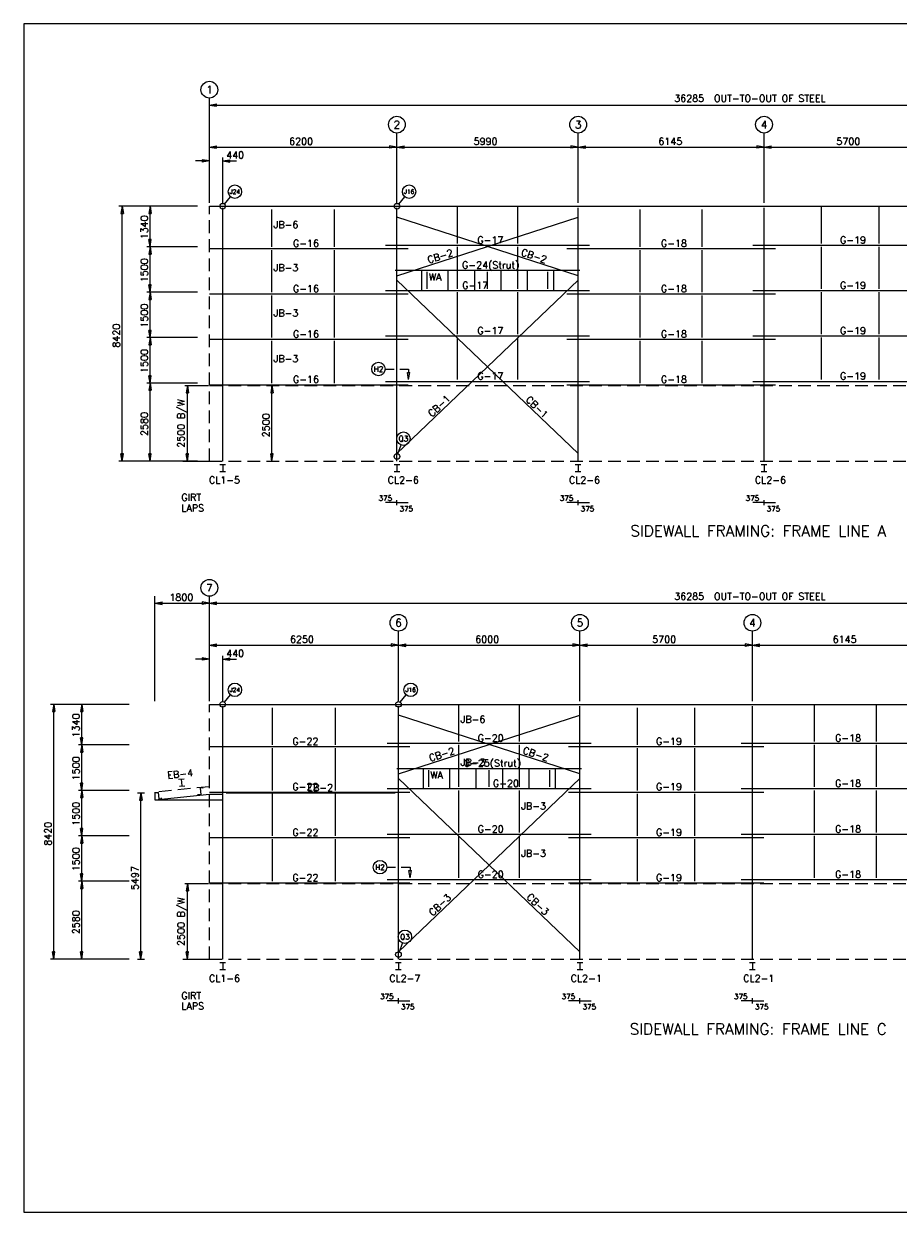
# Model space of a CAD drawing. Header units: millimetres. Extents: x 0 to 55522, y 0 to 39262.
# Tile 1 of 2: x 0 to 28906, y 0 to 39262. Entities that reach past the tile are written whole.
import ezdxf
from ezdxf.enums import TextEntityAlignment as Align

# ---------------------------------------------------------------- set-up
doc = ezdxf.new("R2010")
doc.units = ezdxf.units.MM
doc.header["$MEASUREMENT"] = 0
doc.linetypes.add('CONTIN', pattern=[0])
doc.linetypes.add('DASHED', pattern=[627.92, 419.72, -208.2])
doc.layers.get('0').update_dxf_attribs({"linetype": 'CONTIN'})
for name, color, linetype in [('1', 7, 'CONTIN'), ('10', 10, 'CONTIN'), ('11', 7, 'CONTIN'), ('12', 6, 'CONTIN'), ('13', 1, 'CONTIN'), ('15', 7, 'CONTIN'), ('2', 6, 'CONTIN'), ('22', 7, 'CONTIN'), ('3', 7, 'CONTIN'), ('4', 7, 'CONTIN'), ('5', 5, 'DASHED'), ('7', 7, 'CONTIN')]:
    doc.layers.add(name, color=color, linetype=linetype)
doc.styles.add('SIMPLEX', font='SIMPLEX')

# ---------------------------------------------------------------- blocks, each defined once
blk = doc.blocks.new('WCOL')
for p, q in [((-10.2, 0), (10.2, 0)), ((0, 0), (0, -25.4)), ((-10.2, -25.4), (10.2, -25.4))]:
    blk.add_line(p, q)
blk = doc.blocks.new('ARROW')
for p, q in [((0, 0), (-240, 40)), ((-240, 40), (-240, -40)), ((0, 0), (-240, -40))]:
    blk.add_line(p, q)
blk = doc.blocks.new('ARROWP')
for p, q in [((0, 0), (-240, 40)), ((-240, 40), (-240, -40)), ((0, 0), (-240, -40))]:
    blk.add_line(p, q)
blk = doc.blocks.new('CUTSEC')
at = {"layer": '7'}
for p, q in [((-388, 0), (-92, 0)), ((92, 0), (388, 0)), ((388, 0), (388, 111))]:
    blk.add_line(p, q, dxfattribs=at)
at = {"layer": '7', "rotation": 90}
blk.add_blockref('ARROWP', (388, 351), dxfattribs=at)
blk = doc.blocks.new('ZCOL')
for p, q in [((10.2, 0), (0, 0)), ((0, 0), (0, -25.4)), ((10.2, -2.5), (10.2, 0)), ((-10.2, -25.4), (-10.2, -22.9)), ((0, -25.4), (-10.2, -25.4))]:
    blk.add_line(p, q)

msp = doc.modelspace()

# ---------------------------------------------------------------- linework, layer by layer
at = {"layer": '1'}
for p, q in [((6135, 33234), (12691, 33234)), ((8202, 31894), (8202, 33123)), ((10268, 31894), (10268, 33123)), ((11978, 33234), (18681, 33234)), ((14332, 32005), (14332, 33234)), ((16328, 32005), (16328, 33234)), ((17968, 33234), (24826, 33234)), ((20373, 31894), (20373, 33123)), ((22422, 31894), (22422, 33123)), ((24113, 33234), (30526, 33234)), ((26370, 32005), (26370, 33234)), ((28270, 32005), (28270, 33234)), ((12335, 30940), (18325, 32874)), ((18325, 30940), (12335, 32874)), ((6135, 31838), (12710, 31838)), ((11960, 31949), (18700, 31949)), ((14332, 30505), (14332, 31894)), ((16328, 30505), (16328, 31894)), ((17950, 31838), (24845, 31838)), ((24095, 31949), (30545, 31949)), ((26370, 30505), (26370, 31894)), ((28270, 30505), (28270, 31894)), ((8202, 30394), (8202, 31783)), ((10268, 30394), (10268, 31783)), ((20373, 30394), (20373, 31783)), ((22422, 30394), (22422, 31783)), ((12279, 31119), (18380, 31119)), ((13151, 31119), (13151, 30449)), ((13333, 30505), (13333, 31064)), ((14023, 31119), (14023, 30449)), ((14332, 30505), (14332, 31064)), ((14894, 31119), (14894, 30449)), ((15330, 30505), (15330, 31064)), ((15766, 31119), (15766, 30449)), ((16328, 30505), (16328, 31064)), ((16637, 31119), (16637, 30449)), ((17327, 30505), (17327, 31064)), ((17509, 31119), (17509, 30449)), ((12335, 25064), (18325, 30788)), ((18325, 25064), (12335, 30788)), ((6135, 30338), (12710, 30338)), ((8202, 28894), (8202, 30283)), ((10268, 28894), (10268, 30283)), ((11960, 30449), (18700, 30449)), ((14332, 29005), (14332, 30394)), ((16328, 29005), (16328, 30394)), ((17950, 30338), (24845, 30338)), ((20373, 28894), (20373, 30283)), ((22422, 28894), (22422, 30283)), ((24095, 30449), (30545, 30449)), ((26370, 29005), (26370, 30394)), ((28270, 29005), (28270, 30394)), ((6135, 28838), (12710, 28838)), ((8202, 27394), (8202, 28783)), ((10268, 27394), (10268, 28783)), ((11960, 28949), (18700, 28949)), ((14332, 27505), (14332, 28894)), ((16328, 27505), (16328, 28894)), ((17950, 28838), (24845, 28838)), ((20373, 27394), (20373, 28783)), ((22422, 27394), (22422, 28783)), ((24095, 28949), (30545, 28949)), ((26370, 27505), (26370, 28894)), ((28270, 27505), (28270, 28894)), ((6135, 27338), (12710, 27338)), ((11960, 27449), (18700, 27449)), ((17950, 27338), (24845, 27338)), ((24095, 27449), (30545, 27449)), ((6135, 16777), (12741, 16777)), ((8218, 15437), (8218, 16667)), ((10302, 15437), (10302, 16667)), ((12028, 16777), (18741, 16777)), ((14385, 15548), (14385, 16777)), ((16385, 15548), (16385, 16777)), ((18028, 16777), (24441, 16777)), ((20285, 15437), (20285, 16667)), ((22185, 15437), (22185, 16667)), ((23728, 16777), (30586, 16777)), ((26133, 15548), (26133, 16777)), ((28182, 15548), (28182, 16777)), ((12385, 14484), (18385, 16417)), ((18385, 14484), (12385, 16417)), ((6135, 15382), (12760, 15382)), ((8218, 13937), (8218, 15327)), ((10302, 13937), (10302, 15327)), ((12010, 15493), (18760, 15493)), ((14385, 14048), (14385, 15437)), ((16385, 14048), (16385, 15437)), ((18010, 15382), (24460, 15382)), ((20285, 13937), (20285, 15327)), ((22185, 13937), (22185, 15327)), ((23710, 15493), (30605, 15493)), ((26133, 14048), (26133, 15437)), ((28182, 14048), (28182, 15437)), ((12329, 14663), (18440, 14663)), ((13202, 14663), (13202, 13993)), ((13385, 14048), (13385, 14607)), ((14075, 14663), (14075, 13993)), ((14385, 14048), (14385, 14607)), ((14948, 14663), (14948, 13993)), ((15385, 14048), (15385, 14607)), ((15821, 14663), (15821, 13993)), ((16385, 14048), (16385, 14607)), ((16694, 14663), (16694, 13993)), ((17385, 14048), (17385, 14607)), ((17567, 14663), (17567, 13993)), ((12385, 8607), (18385, 14331)), ((18385, 8607), (12385, 14331)), ((4335, 13627), (6135, 13807)), ((6135, 13882), (12760, 13882)), ((6135, 13807), (6575, 13807)), ((6686, 13854), (12274, 13854)), ((8218, 12437), (8218, 13827)), ((10302, 12437), (10302, 13827)), ((12010, 13993), (18760, 13993)), ((14385, 12548), (14385, 13937)), ((16385, 12548), (16385, 13937)), ((18010, 13882), (24460, 13882)), ((20285, 12437), (20285, 13827)), ((22185, 12437), (22185, 13827)), ((23710, 13993), (30605, 13993)), ((26133, 12548), (26133, 13937)), ((28182, 12548), (28182, 13937)), ((4335, 13627), (6135, 13627)), ((4335, 13627), (4335, 13627)), ((6135, 13627), (6575, 13627)), ((6135, 12382), (12760, 12382)), ((8218, 10937), (8218, 12327)), ((10302, 10937), (10302, 12327)), ((12010, 12493), (18760, 12493)), ((14385, 11048), (14385, 12437)), ((16385, 11048), (16385, 12437)), ((18010, 12382), (24460, 12382)), ((20285, 10937), (20285, 12327)), ((22185, 10937), (22185, 12327)), ((23710, 12493), (30605, 12493)), ((26133, 11048), (26133, 12437)), ((28182, 11048), (28182, 12437)), ((6135, 10882), (12760, 10882)), ((12010, 10993), (18760, 10993)), ((18010, 10882), (24460, 10882)), ((23710, 10993), (30605, 10993))]:
    msp.add_line(p, q, dxfattribs=at)
at = {"layer": '12'}
for p, q in [((6135, 33345), (6135, 36807)), ((12335, 33345), (12335, 35653)), ((18325, 33345), (18325, 35653)), ((24470, 33345), (24470, 35653)), ((6575, 33345), (6575, 34841)), ((4066, 33234), (3143, 33234)), ((5747, 33234), (4066, 33234)), ((4177, 33234), (4177, 33234)), ((5747, 31894), (4066, 31894)), ((4177, 31894), (4177, 31894)), ((4177, 31894), (4177, 31894)), ((5747, 30394), (4066, 30394)), ((4177, 30394), (4177, 30394)), ((4177, 30394), (4177, 30394)), ((5747, 28894), (4066, 28894)), ((4177, 28894), (4177, 28894)), ((4177, 28894), (4177, 28894)), ((5747, 27394), (4066, 27394)), ((4177, 27394), (4177, 27394)), ((4177, 27394), (4177, 27394)), ((4066, 24814), (3143, 24814)), ((5747, 24814), (4066, 24814)), ((4177, 24814), (4177, 24814)), ((4335, 16888), (4335, 20351)), ((6135, 16888), (6135, 20351)), ((6135, 16888), (6135, 20351)), ((12385, 16888), (12385, 19197)), ((18385, 16888), (18385, 19197)), ((24085, 16888), (24085, 19197)), ((6575, 16888), (6575, 18384)), ((1805, 16777), (881, 16777)), ((3485, 16777), (1805, 16777)), ((1916, 16777), (1916, 16777)), ((3485, 15437), (1805, 15437)), ((1916, 15437), (1916, 15437)), ((1916, 15437), (1916, 15437)), ((3485, 13937), (1805, 13937)), ((1916, 13937), (1916, 13937)), ((1916, 13937), (1916, 13937)), ((3755, 13854), (3986, 13854)), ((3485, 12437), (1805, 12437)), ((1916, 12437), (1916, 12437)), ((1916, 12437), (1916, 12437)), ((3485, 10937), (1805, 10937)), ((1916, 10937), (1916, 10937)), ((1916, 10937), (1916, 10937)), ((1805, 8357), (881, 8357)), ((3485, 8357), (1805, 8357)), ((1916, 8357), (1916, 8357)), ((3755, 8357), (3986, 8357))]:
    msp.add_line(p, q, dxfattribs=at)
at = {"layer": '13'}
for centre in [(6135, 37084), (12335, 35930), (18325, 35930), (24470, 35930), (6135, 20628), (12385, 19474), (18385, 19474), (24085, 19474)]:
    msp.add_circle(centre, 277, dxfattribs=at)
at = {"layer": '2'}
for p, q in [((6135, 36577), (42420, 36577)), ((6135, 35191), (42420, 35191)), ((6135, 34730), (5673, 34730)), ((6575, 34730), (7037, 34730)), ((3254, 24814), (3254, 33234)), ((4177, 31894), (4177, 33234)), ((4177, 30394), (4177, 31894)), ((4177, 28894), (4177, 30394)), ((4177, 27394), (4177, 28894)), ((4177, 24814), (4177, 27394)), ((5321, 27314), (6103, 27314)), ((5410, 24814), (5410, 27314)), ((8202, 24814), (8202, 27314)), ((5262, 24814), (6135, 24814)), ((12335, 23443), (11960, 23443)), ((12335, 23356), (12335, 23529)), ((12335, 23356), (12335, 23529)), ((12335, 23443), (12710, 23443)), ((18325, 23443), (17950, 23443)), ((18325, 23356), (18325, 23529)), ((18325, 23356), (18325, 23529)), ((18325, 23443), (18700, 23443)), ((24470, 23443), (24095, 23443)), ((24470, 23356), (24470, 23529)), ((24470, 23356), (24470, 23529)), ((24470, 23443), (24845, 23443)), ((4335, 20120), (6135, 20120)), ((6135, 20120), (42420, 20120)), ((6135, 18735), (42420, 18735)), ((6135, 18273), (5673, 18273)), ((6575, 18273), (7037, 18273)), ((992, 8357), (992, 16777)), ((1916, 15437), (1916, 16777)), ((1916, 13937), (1916, 15437)), ((1916, 12437), (1916, 13937)), ((3870, 8357), (3870, 13854)), ((1916, 10937), (1916, 12437)), ((1916, 8357), (1916, 10937)), ((5321, 10857), (6103, 10857)), ((5410, 8357), (5410, 10857)), ((5262, 8357), (6135, 8357)), ((12385, 6900), (12385, 7073)), ((12385, 6900), (12385, 7073)), ((18385, 6900), (18385, 7073)), ((18385, 6900), (18385, 7073)), ((24085, 6900), (24085, 7073)), ((24085, 6900), (24085, 7073)), ((12385, 6986), (12010, 6986)), ((12385, 6986), (12760, 6986)), ((18385, 6986), (18010, 6986)), ((18385, 6986), (18760, 6986)), ((24085, 6986), (23710, 6986)), ((24085, 6986), (24460, 6986))]:
    msp.add_line(p, q, dxfattribs=at)
at = {"layer": '22'}
for p, q in [((55522, 39262), (0, 39262)), ((0, 39262), (0, 0)), ((0, 0), (55522, 0))]:
    msp.add_line(p, q, dxfattribs=at)
at = {"layer": '4'}
for p, q in [((6575, 24814), (6575, 33178)), ((12335, 24814), (12335, 33178)), ((18325, 24814), (18325, 33178)), ((24470, 24814), (24470, 33178)), ((6575, 8357), (6575, 16722)), ((12385, 8357), (12385, 16722)), ((18385, 8357), (18385, 16722)), ((24085, 8357), (24085, 16722))]:
    msp.add_line(p, q, dxfattribs=at)
at = {"layer": '5'}
for p, q in [((6135, 24814), (6135, 33234)), ((6135, 24814), (6135, 27314)), ((6135, 27314), (42420, 27314)), ((6135, 24814), (42420, 24814)), ((6135, 8357), (6135, 16777)), ((6135, 14057), (4335, 13877)), ((4335, 13877), (4335, 13627)), ((6135, 8357), (6135, 10857)), ((6135, 10857), (42420, 10857)), ((6135, 8357), (42420, 8357))]:
    msp.add_line(p, q, dxfattribs=at)
at = {"layer": '7'}
for p, q in [((6634, 33305), (6836, 33545)), ((12394, 33305), (12596, 33545)), ((12366, 25053), (12474, 25348)), ((6634, 16848), (6836, 17089)), ((12444, 16848), (12646, 17089)), ((12416, 8597), (12524, 8892))]:
    msp.add_line(p, q, dxfattribs=at)
for centre, radius in [((6978, 33715), 222), ((12738, 33715), 222), ((6575, 33234), 92.3), ((12335, 33234), 92.3), ((11725, 27856), 222), ((12550, 25556), 222), ((12335, 24966), 92.3), ((6978, 17258), 222), ((12788, 17258), 222), ((6575, 16777), 92.3), ((12385, 16777), 92.3), ((11775, 11399), 222), ((12600, 9100), 222), ((12385, 8510), 92.3)]:
    msp.add_circle(centre, radius, dxfattribs=at)

# ---------------------------------------------------------------- block references
at = {"layer": '10', "xscale": 9.08844185, "yscale": 9.08844185, "zscale": 9.08844185}
for p in [(6575, 24703), (12335, 24703), (18325, 24703), (24470, 24703), (6575, 8247), (12385, 8247), (18385, 8247), (24085, 8247)]:
    msp.add_blockref('WCOL', p, dxfattribs=at)
at = {"layer": '10'}
for name, p, xscale, yscale, zscale, rotation in [('WCOL', (5235, 14081), 9.08844185, -9.0884419, -9.0884419, 5.711), ('ZCOL', (4445, 13870), -8.75, 8.388368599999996, 8.388368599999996, 5.710999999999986), ('ZCOL', (5836, 14009), 8.75, 8.388368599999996, 8.388368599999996, 5.711)]:
    msp.add_blockref(name, p, dxfattribs=dict(at, xscale=xscale, yscale=yscale, zscale=zscale, rotation=rotation))
at = {"layer": '2'}
for p, rotation in [((6135, 36577), 180), ((6135, 35191), 180), ((12335, 35191), 180), ((18325, 35191), 180), ((24470, 35191), 180), ((6575, 34730), 180), ((3254, 33234), 90), ((4177, 33234), 90), ((4177, 31894), 270), ((4177, 31894), 90), ((4177, 30394), 270), ((4177, 30394), 90), ((4177, 28894), 270), ((4177, 28894), 90), ((4177, 27394), 270), ((4177, 27394), 90), ((5410, 27314), 90), ((8202, 27314), 90), ((3254, 24814), 270), ((4177, 24814), 270), ((5410, 24814), 270), ((8202, 24814), 270), ((4335, 20120), 180), ((6135, 20120), 180), ((6135, 18735), 180), ((12385, 18735), 180), ((18385, 18735), 180), ((24085, 18735), 180), ((6575, 18273), 180), ((992, 16777), 90), ((1916, 16777), 90), ((1916, 15437), 270), ((1916, 15437), 90), ((1916, 13937), 270), ((1916, 13937), 90), ((3870, 13854), 90), ((1916, 12437), 270), ((1916, 12437), 90), ((1916, 10937), 270), ((1916, 10937), 90), ((5410, 10857), 90), ((992, 8357), 270), ((1916, 8357), 270), ((3870, 8357), 270), ((5410, 8357), 270)]:
    msp.add_blockref('ARROW', p, dxfattribs=dict(at, rotation=rotation))
for p in [(12335, 35191), (18325, 35191), (24470, 35191), (6135, 34730), (6135, 20120), (12385, 18735), (18385, 18735), (24085, 18735), (6135, 18273)]:
    msp.add_blockref('ARROW', p, dxfattribs=at)
at = {"layer": '7', "yscale": -1, "zscale": -1}
for p in [(12335, 27856), (12385, 11399)]:
    msp.add_blockref('CUTSEC', p, dxfattribs=at)

# ---------------------------------------------------------------- texts
at = {"layer": '11', "style": 'SIMPLEX'}
for s, height, p in [('36285', 230.8, (21501, 36687)), ('6200', 230.8, (8773, 35268)), ('5990', 230.8, (14868, 35268)), ('6145', 230.8, (20976, 35268)), ('5700', 230.8, (26858, 35268)), ('440', 230.8, (6690, 34807)), ('375', 173.1, (11729, 23500)), ('375', 173.1, (17719, 23500)), ('375', 173.1, (23864, 23500)), ('375', 173.1, (12421, 23154)), ('375', 173.1, (18411, 23154)), ('375', 173.1, (24556, 23154)), ('1800', 230.8, (4814, 20197)), ('36285', 230.8, (21501, 20231)), ('6250', 230.8, (8798, 18812)), ('6000', 230.8, (14923, 18812)), ('5700', 230.8, (20773, 18812)), ('6145', 230.8, (26736, 18812)), ('440', 230.8, (6690, 18350)), ('375', 173.1, (11779, 7044)), ('375', 173.1, (17779, 7044)), ('375', 173.1, (23479, 7044)), ('375', 173.1, (12471, 6698)), ('375', 173.1, (18471, 6698)), ('375', 173.1, (24171, 6698))]:
    msp.add_text(s, height=height, dxfattribs=at).set_placement(p)
for s, p in [('1340', (4100, 32143)), ('1500', (4100, 30723)), ('1500', (4100, 29223)), ('8420', (3177, 28562)), ('1500', (4100, 27723)), ('2580', (4100, 25642)), ('2500 B/W', (5314, 25254)), ('2500', (8125, 25602)), ('1340', (1839, 15686)), ('1500', (1839, 14266)), ('1500', (1839, 12766)), ('8420', (915, 12106)), ('1500', (1839, 11266)), ('5497', (3793, 10644)), ('2580', (1839, 9186)), ('2500 B/W', (5314, 8797))]:
    msp.add_text(s, height=230.8, rotation=90, dxfattribs=at).set_placement(p)
at = {"layer": '13', "style": 'SIMPLEX'}
for s, p in [('1', (6135, 36960)), ('2', (12335, 35806)), ('3', (18325, 35806)), ('4', (24470, 35806)), ('7', (6135, 20503)), ('6', (12385, 19349)), ('5', (18385, 19349)), ('4', (24085, 19349))]:
    msp.add_text(s, height=249, dxfattribs=at).set_placement(p, align=Align.CENTER)
at = {"layer": '15', "style": 'SIMPLEX'}
for p in [(22656, 36687), (22656, 20231)]:
    msp.add_text(' OUT-TO-OUT OF STEEL', height=230.85, dxfattribs=at).set_placement(p)
for s, p in [('SIDEWALL FRAMING: FRAME LINE A', (24277, 22323)), ('SIDEWALL FRAMING: FRAME LINE C', (24277, 5867))]:
    msp.add_text(s, height=369.35, dxfattribs=at).set_placement(p, align=Align.CENTER)
at = {"layer": '2', "style": 'SIMPLEX'}
for s, p in [('GIRT', (5211, 23500)), ('LAPS', (5211, 23154)), ('GIRT', (5211, 7044)), ('LAPS', (5211, 6698))]:
    msp.add_text(s, height=230.8, dxfattribs=at).set_placement(p)
at = {"layer": '3', "style": 'SIMPLEX'}
for s, height, p in [('JB-6', 230.8, (8257, 32508)), (' G-17', 230.8, (14834, 32007)), (' G-19', 230.8, (26824, 32007)), (' G-16', 230.8, (8739, 31896)), (' G-18', 230.8, (20901, 31896)), (' G-24(Strut)', 230.85, (14331, 31177)), ('JB-3', 230.8, (8257, 31088)), (' G-16', 230.8, (8739, 30396)), ('WA', 230.8, (13389, 30784)), (' G-17', 230.8, (14334, 30507)), (' G-18', 230.8, (20901, 30396)), (' G-19', 230.8, (26824, 30507)), ('JB-3', 230.8, (8257, 29588)), (' G-16', 230.8, (8739, 28896)), (' G-17', 230.8, (14834, 29007)), (' G-18', 230.8, (20901, 28896)), (' G-19', 230.8, (26824, 29007)), ('JB-3', 230.8, (8257, 28088)), (' G-16', 230.8, (8739, 27396)), (' G-17', 230.8, (14834, 27507)), (' G-18', 230.8, (20901, 27396)), (' G-19', 230.8, (26824, 27507)), (' CL1-5', 230.8, (5963, 24073)), (' CL2-6', 230.8, (11873, 24073)), (' CL2-6', 230.8, (17863, 24073)), (' CL2-6', 230.8, (24008, 24073)), ('JB-6', 230.8, (14440, 16163)), (' G-20', 230.8, (14848, 15550)), (' G-18', 230.8, (26661, 15550)), (' G-22', 230.8, (8723, 15440)), (' G-19', 230.8, (20739, 15440)), ('JB-3', 230.8, (14440, 14743)), (' G-25(Strut)', 230.85, (14386, 14720)), ('WA', 230.8, (13440, 14328)), (' G-22', 230.8, (8723, 13940)), ('EB-2', 230.8, (9376, 13912)), (' G-20', 230.8, (15348, 14050)), (' G-19', 230.8, (20739, 13940)), (' G-18', 230.8, (26661, 14050)), ('JB-3', 230.8, (16440, 13300)), (' G-22', 230.8, (8723, 12440)), (' G-20', 230.8, (14848, 12550)), (' G-19', 230.8, (20739, 12440)), (' G-18', 230.8, (26661, 12550)), ('JB-3', 230.8, (16440, 11743)), (' G-22', 230.8, (8723, 10940)), (' G-20', 230.8, (14848, 11050)), (' G-19', 230.8, (20739, 10940)), (' G-18', 230.8, (26661, 11050)), (' CL1-6', 230.8, (5963, 7616)), (' CL2-7', 230.8, (11923, 7616)), (' CL2-1', 230.8, (17923, 7616)), (' CL2-1', 230.8, (23623, 7616))]:
    msp.add_text(s, height=height, dxfattribs=at).set_placement(p)
for s, rotation, p in [('CB-2', 342.11, (16417, 31617)), ('CB-2', 17.89, (13386, 31340)), ('CB-1', 43.698, (13496, 26253)), ('CB-1', 316.302, (16571, 26820)), ('CB-2', 342.138, (16474, 15160)), ('CB-2', 17.862, (13439, 14884)), ('EB-4', 5.711, (4758, 14323)), ('CB-3', 43.65, (13519, 9769)), ('CB-3', 316.35, (16599, 10391))]:
    msp.add_text(s, height=230.8, rotation=rotation, dxfattribs=at).set_placement(p)
at = {"layer": '7', "style": 'SIMPLEX'}
for s, height, p in [('J24', 141.8, (6978, 33715)), ('J16', 141.8, (12738, 33715)), ('H2', 177.3, (11725, 27856)), ('Q3', 177.3, (12550, 25556)), ('J24', 141.8, (6978, 17258)), ('J16', 141.8, (12788, 17258)), ('H2', 177.3, (11775, 11399)), ('Q3', 177.3, (12600, 9100))]:
    msp.add_text(s, height=height, dxfattribs=at).set_placement(p, align=Align.MIDDLE_CENTER)

doc.saveas('drawing.dxf')
